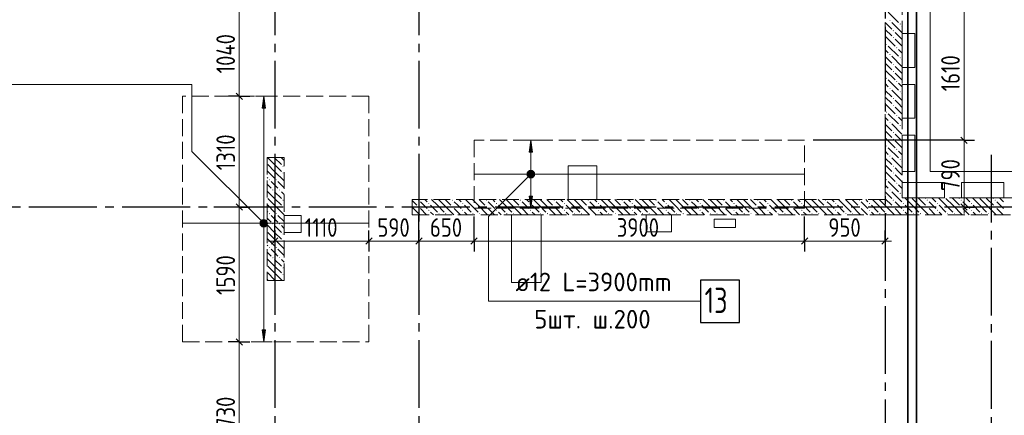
# Model space of a CAD drawing. Header units: millimetres. Extents: x 0 to 36258, y 0 to 42000.
# Tile 12 of 15: x 11614 to 23229, y 29012 to 33685. Entities that reach past the tile are written whole.
import ezdxf

# ---------------------------------------------------------------- set-up
doc = ezdxf.new("R2010")
doc.units = ezdxf.units.MM
doc.linetypes.add('______2', pattern=[270, 200, -70])
doc.linetypes.add('______5', pattern=[1100, 800, -100, 100, -100])
for name, color, linetype, lineweight in [('Standard', 7, 'Continuous', 25), ('ДОП Верх по У', 7, 'Continuous', 25), ('ЖБ Пилон', 180, 'Continuous', 25), ('Оси', 40, '______5', 18), ('Позиционная метка номер позиции', 7, 'Continuous', 13), ('Примечания', 7, 'Continuous', 25)]:
    doc.layers.add(name, color=color, linetype=linetype, lineweight=lineweight)
doc.layers.add('ЖБ Перекрытие верхний уровень', color=7, linetype='Continuous', lineweight=25, true_color=0xe0e0ff)
doc.layers.add('ЖБ Стена верхний уровень', color=7, linetype='Continuous', lineweight=25, true_color=0x006e00)
doc.styles.add('GOST 2.304-81', font='txt')
doc.styles.add('ISOCPEUR', font='txt')

msp = doc.modelspace()

# ---------------------------------------------------------------- hatches: boundary and pattern name
at = {"layer": 'ДОП Верх по У', "linetype": 'Continuous', "lineweight": 13, "transparency": 33554687}
for points in [[(14514, 32640), (14494, 32780), (14474, 32640)], [(17664, 32120), (17644, 32260), (17624, 32120)], [(17606, 31860), (17682, 31860), (17676, 31879)], [(17606, 31860), (17676, 31879), (17612, 31879)], [(17612, 31841), (17682, 31860), (17606, 31860)], [(17612, 31879), (17676, 31879), (17663, 31892)], [(17612, 31879), (17663, 31892), (17625, 31892)], [(17612, 31841), (17676, 31841), (17682, 31860)], [(17625, 31828), (17676, 31841), (17612, 31841)], [(17625, 31892), (17663, 31892), (17644, 31897)], [(17625, 31828), (17663, 31828), (17676, 31841)], [(17663, 31828), (17625, 31828), (17644, 31822)], [(14457, 31280), (14532, 31280), (14527, 31299)], [(14457, 31280), (14527, 31299), (14462, 31299)], [(14462, 31261), (14532, 31280), (14457, 31280)], [(14462, 31299), (14527, 31299), (14513, 31312)], [(14462, 31299), (14513, 31312), (14476, 31312)], [(14462, 31261), (14527, 31261), (14532, 31280)], [(14476, 31248), (14527, 31261), (14462, 31261)], [(14476, 31312), (14513, 31312), (14494, 31317)], [(14476, 31248), (14513, 31248), (14527, 31261)], [(14513, 31248), (14476, 31248), (14494, 31243)]]:
    msp.add_hatch(color=7, dxfattribs=at).paths.add_polyline_path(points)
for points in [[(17664, 31600), (17644, 31460), (17624, 31600)], [(14514, 30020), (14494, 29880), (14474, 30020)]]:
    msp.add_hatch(color=7, dxfattribs=at).paths.add_polyline_path(points, flags=16)
at = {"layer": 'ЖБ Пилон', "linetype": 'Continuous', "lineweight": 18, "transparency": 33554687}
for points in [[(14714, 31953), (14721, 31960), (14727, 31953), (14721, 31947)], [(14714, 31873), (14721, 31880), (14727, 31873), (14721, 31867)], [(14554, 31793), (14561, 31800), (14567, 31793), (14561, 31787)], [(14634, 31793), (14641, 31800), (14647, 31793), (14641, 31787)], [(14594, 31673), (14601, 31680), (14607, 31673), (14601, 31667)], [(14674, 31673), (14681, 31680), (14687, 31673), (14681, 31667)], [(14714, 31553), (14721, 31560), (14727, 31553), (14721, 31547)], [(14714, 31473), (14721, 31480), (14727, 31473), (14721, 31467)], [(14554, 31393), (14561, 31400), (14567, 31393), (14561, 31387)], [(14634, 31393), (14641, 31400), (14647, 31393), (14641, 31387)], [(14594, 31273), (14601, 31280), (14607, 31273), (14601, 31267)], [(14674, 31273), (14681, 31280), (14687, 31273), (14681, 31267)], [(14714, 31153), (14721, 31160), (14727, 31153), (14721, 31147)], [(14714, 31073), (14721, 31080), (14727, 31073), (14721, 31067)], [(14554, 30993), (14561, 31000), (14567, 30993), (14561, 30987)], [(14634, 30993), (14641, 31000), (14647, 30993), (14641, 30987)], [(14594, 30873), (14601, 30880), (14607, 30873), (14601, 30867)], [(14674, 30873), (14681, 30880), (14687, 30873), (14681, 30867)], [(14714, 30753), (14721, 30760), (14727, 30753), (14721, 30747)], [(14714, 30673), (14721, 30680), (14727, 30673), (14721, 30667)]]:
    msp.add_hatch(color=7, dxfattribs=at).paths.add_polyline_path(points, flags=16)
at = {"layer": 'ЖБ Стена верхний уровень', "linetype": 'Continuous', "lineweight": 18, "transparency": 33554687}
for points in [[(21874, 33673), (21881, 33680), (21887, 33673), (21881, 33667)], [(21994, 33633), (22001, 33640), (22007, 33633), (22001, 33627)], [(21914, 33553), (21921, 33560), (21927, 33553), (21921, 33547)], [(21914, 33473), (21921, 33480), (21927, 33473), (21921, 33467)], [(21834, 33393), (21841, 33400), (21847, 33393), (21841, 33387)], [(21954, 33353), (21961, 33360), (21967, 33353), (21961, 33347)], [(21874, 33273), (21881, 33280), (21887, 33273), (21881, 33267)], [(21994, 33233), (22001, 33240), (22007, 33233), (22001, 33227)], [(21914, 33153), (21921, 33160), (21927, 33153), (21921, 33147)], [(21834, 32993), (21841, 33000), (21847, 32993), (21841, 32987)], [(21914, 33073), (21921, 33080), (21927, 33073), (21921, 33067)], [(21874, 32873), (21881, 32880), (21887, 32873), (21881, 32867)], [(21954, 32953), (21961, 32960), (21967, 32953), (21961, 32947)], [(21914, 32753), (21921, 32760), (21927, 32753), (21921, 32747)], [(21994, 32833), (22001, 32840), (22007, 32833), (22001, 32827)], [(21914, 32673), (21921, 32680), (21927, 32673), (21921, 32667)], [(21834, 32593), (21841, 32600), (21847, 32593), (21841, 32587)], [(21954, 32553), (21961, 32560), (21967, 32553), (21961, 32547)], [(21874, 32473), (21881, 32480), (21887, 32473), (21881, 32467)], [(21994, 32433), (22001, 32440), (22007, 32433), (22001, 32427)], [(21914, 32353), (21921, 32360), (21927, 32353), (21921, 32347)], [(21834, 32193), (21841, 32200), (21847, 32193), (21841, 32187)], [(21914, 32273), (21921, 32280), (21927, 32273), (21921, 32267)], [(21874, 32073), (21881, 32080), (21887, 32073), (21881, 32067)], [(21954, 32153), (21961, 32160), (21967, 32153), (21961, 32147)], [(21914, 31953), (21921, 31960), (21927, 31953), (21921, 31947)], [(21994, 32033), (22001, 32040), (22007, 32033), (22001, 32027)], [(21914, 31873), (21921, 31880), (21927, 31873), (21921, 31867)], [(21834, 31793), (21841, 31800), (21847, 31793), (21841, 31787)], [(21954, 31753), (21961, 31760), (21967, 31753), (21961, 31747)], [(21874, 31673), (21881, 31680), (21887, 31673), (21881, 31667)], [(21994, 31633), (22001, 31640), (22007, 31633), (22001, 31627)], [(16314, 31553), (16321, 31560), (16327, 31553), (16321, 31547)], [(16314, 31473), (16321, 31480), (16327, 31473), (16321, 31467)], [(16434, 31513), (16441, 31520), (16447, 31513), (16441, 31507)], [(16714, 31553), (16721, 31560), (16727, 31553), (16721, 31547)], [(16714, 31473), (16721, 31480), (16727, 31473), (16721, 31467)], [(16834, 31513), (16841, 31520), (16847, 31513), (16841, 31507)], [(17114, 31553), (17121, 31560), (17127, 31553), (17121, 31547)], [(17114, 31473), (17121, 31480), (17127, 31473), (17121, 31467)], [(17234, 31513), (17241, 31520), (17247, 31513), (17241, 31507)], [(17514, 31553), (17521, 31560), (17527, 31553), (17521, 31547)], [(17514, 31473), (17521, 31480), (17527, 31473), (17521, 31467)], [(17634, 31513), (17641, 31520), (17647, 31513), (17641, 31507)], [(17914, 31553), (17921, 31560), (17927, 31553), (17921, 31547)], [(17914, 31473), (17921, 31480), (17927, 31473), (17921, 31467)], [(18034, 31513), (18041, 31520), (18047, 31513), (18041, 31507)], [(18314, 31553), (18321, 31560), (18327, 31553), (18321, 31547)], [(18314, 31473), (18321, 31480), (18327, 31473), (18321, 31467)], [(18434, 31513), (18441, 31520), (18447, 31513), (18441, 31507)], [(18714, 31553), (18721, 31560), (18727, 31553), (18721, 31547)], [(18714, 31473), (18721, 31480), (18727, 31473), (18721, 31467)], [(18834, 31513), (18841, 31520), (18847, 31513), (18841, 31507)], [(19114, 31553), (19121, 31560), (19127, 31553), (19121, 31547)], [(19114, 31473), (19121, 31480), (19127, 31473), (19121, 31467)], [(19234, 31513), (19241, 31520), (19247, 31513), (19241, 31507)], [(19514, 31553), (19521, 31560), (19527, 31553), (19521, 31547)], [(19514, 31473), (19521, 31480), (19527, 31473), (19521, 31467)], [(19634, 31513), (19641, 31520), (19647, 31513), (19641, 31507)], [(19914, 31553), (19921, 31560), (19927, 31553), (19921, 31547)], [(19914, 31473), (19921, 31480), (19927, 31473), (19921, 31467)], [(20034, 31513), (20041, 31520), (20047, 31513), (20041, 31507)], [(20314, 31553), (20321, 31560), (20327, 31553), (20321, 31547)], [(20314, 31473), (20321, 31480), (20327, 31473), (20321, 31467)], [(20434, 31513), (20441, 31520), (20447, 31513), (20441, 31507)], [(20714, 31553), (20721, 31560), (20727, 31553), (20721, 31547)], [(20714, 31473), (20721, 31480), (20727, 31473), (20721, 31467)], [(20834, 31513), (20841, 31520), (20847, 31513), (20841, 31507)], [(21114, 31553), (21121, 31560), (21127, 31553), (21121, 31547)], [(21114, 31473), (21121, 31480), (21127, 31473), (21121, 31467)], [(21234, 31513), (21241, 31520), (21247, 31513), (21241, 31507)], [(21514, 31553), (21521, 31560), (21527, 31553), (21521, 31547)], [(21514, 31473), (21521, 31480), (21527, 31473), (21521, 31467)], [(21634, 31513), (21641, 31520), (21647, 31513), (21641, 31507)], [(21914, 31553), (21921, 31560), (21927, 31553), (21921, 31547)], [(21914, 31473), (21921, 31480), (21927, 31473), (21921, 31467)], [(22034, 31513), (22041, 31520), (22047, 31513), (22041, 31507)], [(22314, 31553), (22321, 31560), (22327, 31553), (22321, 31547)], [(22314, 31473), (22321, 31480), (22327, 31473), (22321, 31467)], [(22434, 31513), (22441, 31520), (22447, 31513), (22441, 31507)], [(22714, 31553), (22721, 31560), (22727, 31553), (22721, 31547)], [(22714, 31473), (22721, 31480), (22727, 31473), (22721, 31467)], [(22834, 31513), (22841, 31520), (22847, 31513), (22841, 31507)], [(23114, 31553), (23121, 31560), (23127, 31553), (23121, 31547)], [(23114, 31473), (23121, 31480), (23127, 31473), (23121, 31467)], [(16244, 31397), (16247, 31393), (16244, 31390)], [(16434, 31433), (16441, 31440), (16447, 31433), (16441, 31427)], [(16554, 31393), (16561, 31400), (16567, 31393), (16561, 31387)], [(16634, 31393), (16641, 31400), (16647, 31393), (16641, 31387)], [(16834, 31433), (16841, 31440), (16847, 31433), (16841, 31427)], [(16954, 31393), (16961, 31400), (16967, 31393), (16961, 31387)], [(17034, 31393), (17041, 31400), (17047, 31393), (17041, 31387)], [(17234, 31433), (17241, 31440), (17247, 31433), (17241, 31427)], [(17354, 31393), (17361, 31400), (17367, 31393), (17361, 31387)], [(17434, 31393), (17441, 31400), (17447, 31393), (17441, 31387)], [(17634, 31433), (17641, 31440), (17647, 31433), (17641, 31427)], [(17754, 31393), (17761, 31400), (17767, 31393), (17761, 31387)], [(17834, 31393), (17841, 31400), (17847, 31393), (17841, 31387)], [(18034, 31433), (18041, 31440), (18047, 31433), (18041, 31427)], [(18154, 31393), (18161, 31400), (18167, 31393), (18161, 31387)], [(18234, 31393), (18241, 31400), (18247, 31393), (18241, 31387)], [(18434, 31433), (18441, 31440), (18447, 31433), (18441, 31427)], [(18554, 31393), (18561, 31400), (18567, 31393), (18561, 31387)], [(18634, 31393), (18641, 31400), (18647, 31393), (18641, 31387)], [(18834, 31433), (18841, 31440), (18847, 31433), (18841, 31427)], [(18954, 31393), (18961, 31400), (18967, 31393), (18961, 31387)], [(19034, 31393), (19041, 31400), (19047, 31393), (19041, 31387)], [(19234, 31433), (19241, 31440), (19247, 31433), (19241, 31427)], [(19354, 31393), (19361, 31400), (19367, 31393), (19361, 31387)], [(19434, 31393), (19441, 31400), (19447, 31393), (19441, 31387)], [(19634, 31433), (19641, 31440), (19647, 31433), (19641, 31427)], [(19754, 31393), (19761, 31400), (19767, 31393), (19761, 31387)], [(19834, 31393), (19841, 31400), (19847, 31393), (19841, 31387)], [(20034, 31433), (20041, 31440), (20047, 31433), (20041, 31427)], [(20154, 31393), (20161, 31400), (20167, 31393), (20161, 31387)], [(20234, 31393), (20241, 31400), (20247, 31393), (20241, 31387)], [(20434, 31433), (20441, 31440), (20447, 31433), (20441, 31427)], [(20554, 31393), (20561, 31400), (20567, 31393), (20561, 31387)], [(20634, 31393), (20641, 31400), (20647, 31393), (20641, 31387)], [(20834, 31433), (20841, 31440), (20847, 31433), (20841, 31427)], [(20954, 31393), (20961, 31400), (20967, 31393), (20961, 31387)], [(21034, 31393), (21041, 31400), (21047, 31393), (21041, 31387)], [(21234, 31433), (21241, 31440), (21247, 31433), (21241, 31427)], [(21354, 31393), (21361, 31400), (21367, 31393), (21361, 31387)], [(21434, 31393), (21441, 31400), (21447, 31393), (21441, 31387)], [(21634, 31433), (21641, 31440), (21647, 31433), (21641, 31427)], [(21754, 31393), (21761, 31400), (21767, 31393), (21761, 31387)], [(21834, 31393), (21841, 31400), (21847, 31393), (21841, 31387)], [(22034, 31433), (22041, 31440), (22047, 31433), (22041, 31427)], [(22154, 31393), (22161, 31400), (22167, 31393), (22161, 31387)], [(22234, 31393), (22241, 31400), (22247, 31393), (22241, 31387)], [(22434, 31433), (22441, 31440), (22447, 31433), (22441, 31427)], [(22554, 31393), (22561, 31400), (22567, 31393), (22561, 31387)], [(22634, 31393), (22641, 31400), (22647, 31393), (22641, 31387)], [(22834, 31433), (22841, 31440), (22847, 31433), (22841, 31427)], [(22954, 31393), (22961, 31400), (22967, 31393), (22961, 31387)], [(23034, 31393), (23041, 31400), (23047, 31393), (23041, 31387)]]:
    msp.add_hatch(color=7, dxfattribs=at).paths.add_polyline_path(points, flags=16)
at = {"layer": 'Позиционная метка номер позиции', "linetype": 'Continuous', "lineweight": 13, "transparency": 33554687}
for points in [[(17676, 31828), (17612, 31892), (17601, 31871)], [(17676, 31828), (17601, 31871), (17655, 31817)], [(17655, 31817), (17601, 31871), (17601, 31849)], [(17655, 31817), (17601, 31849), (17633, 31817)], [(17633, 31817), (17601, 31849), (17612, 31828)], [(17687, 31849), (17633, 31903), (17612, 31892)], [(17687, 31849), (17612, 31892), (17676, 31828)], [(17687, 31871), (17655, 31903), (17633, 31903)], [(17687, 31871), (17633, 31903), (17687, 31849)], [(17655, 31903), (17687, 31871), (17676, 31892)], [(14462, 31248), (14506, 31323), (14451, 31269)], [(14451, 31269), (14506, 31323), (14483, 31323)], [(14451, 31269), (14483, 31323), (14451, 31291)], [(14451, 31291), (14483, 31323), (14462, 31312)], [(14462, 31248), (14526, 31312), (14506, 31323)], [(14483, 31237), (14526, 31312), (14462, 31248)], [(14483, 31237), (14538, 31291), (14526, 31312)], [(14506, 31237), (14538, 31291), (14483, 31237)], [(14506, 31237), (14538, 31269), (14538, 31291)], [(14538, 31269), (14506, 31237), (14526, 31248)]]:
    msp.add_hatch(color=7, dxfattribs=at).paths.add_polyline_path(points)

# ---------------------------------------------------------------- linework, layer by layer
at = {"layer": 'Standard', "color": 7, "linetype": 'Continuous', "lineweight": 13, "transparency": 33554687}
for p, q in [((14204, 32780), (14204, 33820)), ((22754, 32260), (22754, 33870)), ((14204, 31470), (14204, 32780)), ((14204, 29880), (14204, 31470)), ((22754, 31470), (22754, 31395)), ((14624, 31070), (14549, 31070)), ((15734, 31070), (14624, 31070)), ((16324, 31070), (15734, 31070)), ((16974, 31070), (16324, 31070)), ((20874, 31070), (16974, 31070)), ((21824, 31070), (20874, 31070)), ((21824, 31070), (21899, 31070)), ((14204, 28150), (14204, 29880))]:
    msp.add_line(p, q, dxfattribs=at)
at = {"layer": 'Standard', "color": 251, "linetype": 'Continuous', "lineweight": -3, "true_color": 0x656565, "transparency": 33554687}
for p, q in [((14204, 32780), (14079, 32780)), ((14204, 32780), (14329, 32780)), ((14204, 32780), (14204, 32780)), ((22754, 32260), (22629, 32260)), ((22754, 32260), (22879, 32260)), ((14204, 31470), (14079, 31470)), ((14204, 31470), (14329, 31470)), ((14624, 31070), (14624, 31370)), ((22754, 31470), (22629, 31470)), ((22754, 31470), (22879, 31470)), ((22754, 31470), (22754, 31470)), ((14624, 31070), (14624, 31195)), ((15734, 31070), (15734, 31195)), ((16324, 31070), (16324, 31195)), ((16974, 31070), (16974, 31195)), ((20874, 31070), (20874, 31195)), ((21824, 31070), (21824, 31195)), ((14624, 31070), (14624, 30945)), ((15734, 31070), (15734, 30945)), ((15734, 31070), (15734, 31070)), ((16324, 31070), (16324, 30945)), ((16974, 31070), (16974, 30945)), ((20874, 31070), (20874, 30945)), ((21824, 31070), (21824, 30945)), ((21824, 31070), (21824, 31070)), ((14204, 29880), (14079, 29880)), ((14204, 29880), (14329, 29880)), ((14204, 29880), (14204, 29880))]:
    msp.add_line(p, q, dxfattribs=at)
at = {"layer": 'Standard', "color": 7, "linetype": 'Continuous', "lineweight": 25, "transparency": 33554687}
for p, q in [((14241, 32743), (14166, 32817)), ((22791, 32222), (22716, 32297)), ((14241, 31433), (14166, 31508)), ((22791, 31433), (22716, 31508)), ((14661, 31108), (14586, 31033)), ((15772, 31108), (15696, 31033)), ((16361, 31108), (16286, 31033)), ((17011, 31108), (16936, 31033)), ((20911, 31108), (20836, 31033)), ((21861, 31108), (21786, 31033)), ((14241, 29842), (14166, 29917))]:
    msp.add_line(p, q, dxfattribs=at)
at = {"layer": 'Standard', "color": 254, "linetype": 'Continuous', "lineweight": 35, "true_color": 0xc4c4ff, "transparency": 33554687}
for points in [[(7892, 16830), (22193, 16830), (22193, 38270), (7892, 38270), (7892, 16830)], [(7992, 16930), (22093, 16930), (22093, 38170), (7992, 38170), (7992, 16930)]]:
    msp.add_lwpolyline(points, dxfattribs=at)
at = {"layer": 'Standard', "color": 251, "linetype": 'Continuous', "lineweight": -3, "true_color": 0x656565, "transparency": 33554687}
for points in [[(22754, 32260), (22737, 32260), (22737, 32260), (22737, 32260), (22737, 32260), (22737, 32260), (22737, 32260), (22737, 32260), (22737, 32260), (20974, 32260)], [(14204, 31470), (14187, 31470), (14187, 31470), (14187, 31470), (14187, 31470), (14187, 31470), (14187, 31470), (14187, 31470), (14187, 31470), (14187, 31470), (14187, 31470), (14187, 31470), (14187, 31470), (13904, 31470)], [(16324, 31070), (16324, 31087), (16324, 31087), (16324, 31087), (16324, 31087), (16324, 31370)], [(16974, 31070), (16974, 31087), (16974, 31087), (16974, 31087), (16974, 31087), (16974, 31087), (16974, 31087), (16974, 31360)], [(20874, 31070), (20874, 31087), (20874, 31087), (20874, 31087), (20874, 31087), (20874, 31087), (20874, 31087), (20874, 31087), (20874, 31087), (20874, 31360)]]:
    msp.add_lwpolyline(points, dxfattribs=at)
at = {"layer": 'Standard', "color": 7, "linetype": 'Continuous', "lineweight": 13, "transparency": 33554687}
msp.add_lwpolyline([(22754, 31470), (22754, 31610), (22754, 31610), (22754, 32260)], dxfattribs=at)
at = {"layer": 'ДОП Верх по У', "color": 251, "linetype": 'Continuous', "lineweight": 13, "true_color": 0x494949, "transparency": 33554687}
for p, q in [((14494, 32780), (14394, 32780)), ((14494, 32780), (14474, 32640)), ((14514, 32640), (14494, 32780)), ((14494, 32780), (14594, 32780)), ((14494, 32780), (14494, 32780)), ((14474, 32640), (14514, 32640)), ((14494, 31310), (14494, 32640)), ((17644, 32260), (17544, 32260)), ((17644, 32260), (17624, 32120)), ((17664, 32120), (17644, 32260)), ((17644, 32260), (17744, 32260)), ((17644, 32260), (17644, 32260)), ((17624, 32120), (17664, 32120)), ((17644, 31890), (17644, 32120)), ((17606, 31860), (17606, 31860)), ((17644, 31600), (17644, 31830)), ((17682, 31860), (17682, 31860)), ((17644, 31460), (17624, 31600)), ((17624, 31600), (17664, 31600)), ((17664, 31600), (17644, 31460)), ((17644, 31460), (17544, 31460)), ((17644, 31460), (17744, 31460)), ((17644, 31460), (17644, 31460)), ((14457, 31280), (14457, 31280)), ((14494, 30020), (14494, 31250)), ((14532, 31280), (14532, 31280)), ((14494, 29880), (14474, 30020)), ((14474, 30020), (14514, 30020)), ((14514, 30020), (14494, 29880)), ((14494, 29880), (14394, 29880)), ((14494, 29880), (14594, 29880)), ((14494, 29880), (14494, 29880))]:
    msp.add_line(p, q, dxfattribs=at)
at = {"layer": 'ДОП Верх по У', "color": 7, "linetype": 'Continuous', "lineweight": 18, "transparency": 33554687}
for p, q in [((16980, 31860), (20868, 31860)), ((13540, 31280), (15728, 31280))]:
    msp.add_line(p, q, dxfattribs=at)
at = {"layer": 'ДОП Верх по У', "color": 7, "linetype": 'Continuous', "lineweight": 13, "transparency": 33554687}
msp.add_line((17444, 30360), (19530, 30360), dxfattribs=at)
at = {"layer": 'ДОП Верх по У', "color": 7, "linetype": 'Continuous', "lineweight": 25, "transparency": 33554687}
msp.add_lwpolyline([(19644, 30110), (20104, 30110), (20104, 30610), (19644, 30610), (19644, 30110)], dxfattribs=at)
at = {"layer": 'ДОП Верх по У', "color": 251, "linetype": 'Continuous', "lineweight": 13, "true_color": 0x494949, "transparency": 33554687}
for centre in [(17644, 31860), (14494, 31280)]:
    msp.add_circle(centre, 37.5, dxfattribs=at)
at = {"layer": 'ЖБ Перекрытие верхний уровень', "color": 7, "linetype": 'Continuous', "lineweight": 18, "transparency": 33554687}
for p, q in [((22354, 31890), (22354, 38500)), ((22024, 33520), (22174, 33520)), ((22024, 33120), (22024, 33520)), ((22174, 33520), (22174, 33120)), ((22174, 33120), (22024, 33120)), ((22024, 32520), (22024, 32920)), ((22024, 32920), (22174, 32920)), ((22174, 32920), (22174, 32520)), ((22174, 32520), (22024, 32520)), ((22024, 32320), (22174, 32320)), ((22024, 31890), (22024, 32320)), ((22174, 32320), (22174, 31890)), ((18424, 31960), (18084, 31960)), ((18084, 31960), (18084, 31560)), ((18424, 31560), (18424, 31960)), ((22174, 31890), (22024, 31890)), ((26324, 31890), (22354, 31890)), ((22024, 31760), (22524, 31760)), ((22024, 31580), (22024, 31760)), ((22524, 31760), (22524, 31580)), ((22724, 31580), (22724, 31760)), ((22724, 31760), (23224, 31760)), ((23224, 31760), (23224, 31580)), ((18084, 31560), (18424, 31560)), ((22524, 31580), (22024, 31580)), ((23224, 31580), (22724, 31580)), ((14934, 31370), (14734, 31370)), ((14734, 31370), (14734, 31170)), ((14934, 31170), (14934, 31370)), ((17764, 31380), (17414, 31380)), ((17414, 31380), (17414, 30580)), ((17764, 30580), (17764, 31380)), ((19304, 31380), (19004, 31380)), ((19004, 31380), (19004, 31180)), ((19304, 31180), (19304, 31380)), ((20057, 31330), (19807, 31330)), ((19807, 31330), (19807, 31230)), ((20057, 31230), (20057, 31330)), ((14734, 31170), (14934, 31170)), ((19004, 31180), (19304, 31180)), ((19807, 31230), (20057, 31230)), ((17414, 30580), (17764, 30580))]:
    msp.add_line(p, q, dxfattribs=at)
at = {"layer": 'ЖБ Пилон', "color": 253, "linetype": '______2', "lineweight": 13, "true_color": 0xa0a0a0, "transparency": 33554687}
for p, q in [((14534, 32055), (14534, 30605)), ((14734, 32055), (14534, 32055)), ((14734, 30605), (14734, 32055)), ((14534, 30605), (14734, 30605))]:
    msp.add_line(p, q, dxfattribs=at)
at = {"layer": 'ЖБ Пилон', "color": 9, "linetype": 'Continuous', "lineweight": 18, "true_color": 0xc7c7c7, "transparency": 33554687}
for p, q in [((14621, 31973), (14539, 32055)), ((14541, 31973), (14621, 31893)), ((14621, 32053), (14701, 31973)), ((14621, 31973), (14701, 31893)), ((14701, 32053), (14734, 32020)), ((14541, 31893), (14534, 31900)), ((14541, 31893), (14621, 31813)), ((14621, 31893), (14734, 31780)), ((14534, 31820), (14541, 31813)), ((14534, 31740), (14581, 31693)), ((14621, 31733), (14581, 31773)), ((14661, 31693), (14621, 31733)), ((14661, 31773), (14734, 31700)), ((14621, 31573), (14534, 31660)), ((14621, 31653), (14701, 31573)), ((14701, 31653), (14734, 31620)), ((14541, 31493), (14534, 31500)), ((14541, 31573), (14621, 31493)), ((14541, 31493), (14621, 31413)), ((14621, 31573), (14701, 31493)), ((14621, 31493), (14734, 31380)), ((14534, 31420), (14541, 31413)), ((14621, 31333), (14581, 31373)), ((14661, 31373), (14734, 31300)), ((14534, 31340), (14581, 31293)), ((14621, 31173), (14534, 31260)), ((14661, 31293), (14621, 31333)), ((14621, 31253), (14701, 31173)), ((14701, 31253), (14734, 31220)), ((14541, 31173), (14621, 31093)), ((14621, 31173), (14701, 31093)), ((14541, 31093), (14534, 31100)), ((14534, 31020), (14541, 31013)), ((14541, 31093), (14621, 31013)), ((14621, 31093), (14734, 30980)), ((14534, 30940), (14581, 30893)), ((14621, 30933), (14581, 30973)), ((14661, 30893), (14621, 30933)), ((14661, 30973), (14734, 30900)), ((14621, 30773), (14534, 30860)), ((14621, 30853), (14701, 30773)), ((14701, 30853), (14734, 30820)), ((14541, 30693), (14534, 30700)), ((14541, 30773), (14621, 30693)), ((14541, 30693), (14621, 30613)), ((14621, 30773), (14701, 30693)), ((14621, 30693), (14709, 30605)), ((14534, 30620), (14541, 30613))]:
    msp.add_line(p, q, dxfattribs=at)
at = {"layer": 'ЖБ Стена верхний уровень', "color": 251, "linetype": '______2', "lineweight": 13, "true_color": 0x656565, "transparency": 33554687}
for p, q in [((21824, 37970), (21824, 31560)), ((22024, 31580), (22024, 37970)), ((21824, 31560), (16244, 31560)), ((16244, 31560), (16244, 31380)), ((23864, 31580), (22024, 31580)), ((16244, 31380), (21824, 31380)), ((21824, 31380), (22024, 31380)), ((22024, 31380), (23664, 31380))]:
    msp.add_line(p, q, dxfattribs=at)
at = {"layer": 'ЖБ Стена верхний уровень', "color": 9, "linetype": 'Continuous', "lineweight": 18, "true_color": 0xc7c7c7, "transparency": 33554687}
for p, q in [((21861, 33773), (21981, 33653)), ((21824, 33650), (21901, 33573)), ((21824, 33570), (21901, 33493)), ((21901, 33653), (22021, 33533)), ((22024, 33610), (22021, 33613)), ((21824, 33490), (21941, 33373)), ((21981, 33493), (21941, 33533)), ((21941, 33453), (22024, 33370)), ((22021, 33453), (21981, 33493)), ((21861, 33373), (21981, 33253)), ((21861, 33293), (21824, 33330)), ((21824, 33250), (21901, 33173)), ((21901, 33253), (22021, 33133)), ((21981, 33333), (22024, 33290)), ((21824, 33170), (21901, 33093)), ((21981, 33093), (21941, 33133)), ((22024, 33210), (22021, 33213)), ((21824, 33090), (21941, 32973)), ((21941, 33053), (22024, 32970)), ((22021, 33053), (21981, 33093)), ((21861, 32893), (21824, 32930)), ((21861, 32973), (21981, 32853)), ((21981, 32933), (22024, 32890)), ((21824, 32850), (21901, 32773)), ((21824, 32770), (21901, 32693)), ((21901, 32853), (22021, 32733)), ((22024, 32810), (22021, 32813)), ((21824, 32690), (21941, 32573)), ((21981, 32693), (21941, 32733)), ((21941, 32653), (22024, 32570)), ((22021, 32653), (21981, 32693)), ((21861, 32493), (21824, 32530)), ((21861, 32573), (21981, 32453)), ((21981, 32533), (22024, 32490)), ((21824, 32450), (21901, 32373)), ((21901, 32453), (22021, 32333)), ((22024, 32410), (22021, 32413)), ((21824, 32370), (21901, 32293)), ((21824, 32290), (21941, 32173)), ((21981, 32293), (21941, 32333)), ((22021, 32253), (21981, 32293)), ((21941, 32253), (22024, 32170)), ((21861, 32093), (21824, 32130)), ((21861, 32173), (21981, 32053)), ((21981, 32133), (22024, 32090)), ((21824, 32050), (21901, 31973)), ((21824, 31970), (21901, 31893)), ((21901, 32053), (22021, 31933)), ((22024, 32010), (22021, 32013)), ((21824, 31890), (21941, 31773)), ((21981, 31893), (21941, 31933)), ((21941, 31853), (22024, 31770)), ((22021, 31853), (21981, 31893)), ((21861, 31693), (21824, 31730)), ((21861, 31773), (21981, 31653)), ((21981, 31733), (22024, 31690)), ((21824, 31650), (21901, 31573)), ((21901, 31653), (22021, 31533)), ((22024, 31610), (22021, 31613)), ((16244, 31550), (16301, 31493)), ((16381, 31493), (16341, 31533)), ((16421, 31453), (16381, 31493)), ((16394, 31560), (16421, 31533)), ((16461, 31493), (16541, 31413)), ((16541, 31493), (16474, 31560)), ((16541, 31493), (16621, 31413)), ((16554, 31560), (16621, 31493)), ((16621, 31493), (16734, 31380)), ((16634, 31560), (16701, 31493)), ((16781, 31493), (16741, 31533)), ((16821, 31453), (16781, 31493)), ((16794, 31560), (16821, 31533)), ((16861, 31493), (16941, 31413)), ((16941, 31493), (16874, 31560)), ((16941, 31493), (17021, 31413)), ((16954, 31560), (17021, 31493)), ((17021, 31493), (17134, 31380)), ((17034, 31560), (17101, 31493)), ((17181, 31493), (17141, 31533)), ((17221, 31453), (17181, 31493)), ((17194, 31560), (17221, 31533)), ((17261, 31493), (17341, 31413)), ((17341, 31493), (17274, 31560)), ((17341, 31493), (17421, 31413)), ((17354, 31560), (17421, 31493)), ((17421, 31493), (17534, 31380)), ((17434, 31560), (17501, 31493)), ((17581, 31493), (17541, 31533)), ((17621, 31453), (17581, 31493)), ((17594, 31560), (17621, 31533)), ((17661, 31493), (17741, 31413)), ((17741, 31493), (17674, 31560)), ((17741, 31493), (17821, 31413)), ((17754, 31560), (17821, 31493)), ((17821, 31493), (17934, 31380)), ((17834, 31560), (17901, 31493)), ((17981, 31493), (17941, 31533)), ((18021, 31453), (17981, 31493)), ((17994, 31560), (18021, 31533)), ((18061, 31493), (18141, 31413)), ((18141, 31493), (18074, 31560)), ((18141, 31493), (18221, 31413)), ((18154, 31560), (18221, 31493)), ((18221, 31493), (18334, 31380)), ((18234, 31560), (18301, 31493)), ((18381, 31493), (18341, 31533)), ((18421, 31453), (18381, 31493)), ((18394, 31560), (18421, 31533)), ((18461, 31493), (18541, 31413)), ((18541, 31493), (18474, 31560)), ((18541, 31493), (18621, 31413)), ((18554, 31560), (18621, 31493)), ((18621, 31493), (18734, 31380)), ((18634, 31560), (18701, 31493)), ((18781, 31493), (18741, 31533)), ((18821, 31453), (18781, 31493)), ((18794, 31560), (18821, 31533)), ((18861, 31493), (18941, 31413)), ((18941, 31493), (18874, 31560)), ((18941, 31493), (19021, 31413)), ((18954, 31560), (19021, 31493)), ((19021, 31493), (19134, 31380)), ((19034, 31560), (19101, 31493)), ((19181, 31493), (19141, 31533)), ((19221, 31453), (19181, 31493)), ((19194, 31560), (19221, 31533)), ((19261, 31493), (19341, 31413)), ((19341, 31493), (19274, 31560)), ((19341, 31493), (19421, 31413)), ((19354, 31560), (19421, 31493)), ((19421, 31493), (19534, 31380)), ((19434, 31560), (19501, 31493)), ((19581, 31493), (19541, 31533)), ((19621, 31453), (19581, 31493)), ((19594, 31560), (19621, 31533)), ((19661, 31493), (19741, 31413)), ((19741, 31493), (19674, 31560)), ((19741, 31493), (19821, 31413)), ((19754, 31560), (19821, 31493)), ((19821, 31493), (19934, 31380)), ((19834, 31560), (19901, 31493)), ((19981, 31493), (19941, 31533)), ((20021, 31453), (19981, 31493)), ((19994, 31560), (20021, 31533)), ((20061, 31493), (20141, 31413)), ((20141, 31493), (20074, 31560)), ((20141, 31493), (20221, 31413)), ((20154, 31560), (20221, 31493)), ((20221, 31493), (20334, 31380)), ((20234, 31560), (20301, 31493)), ((20381, 31493), (20341, 31533)), ((20421, 31453), (20381, 31493)), ((20394, 31560), (20421, 31533)), ((20461, 31493), (20541, 31413)), ((20541, 31493), (20474, 31560)), ((20541, 31493), (20621, 31413)), ((20554, 31560), (20621, 31493)), ((20621, 31493), (20734, 31380)), ((20634, 31560), (20701, 31493)), ((20781, 31493), (20741, 31533)), ((20821, 31453), (20781, 31493)), ((20794, 31560), (20821, 31533)), ((20861, 31493), (20941, 31413)), ((20941, 31493), (20874, 31560)), ((20941, 31493), (21021, 31413)), ((20954, 31560), (21021, 31493)), ((21021, 31493), (21134, 31380)), ((21034, 31560), (21101, 31493)), ((21181, 31493), (21141, 31533)), ((21221, 31453), (21181, 31493)), ((21194, 31560), (21221, 31533)), ((21261, 31493), (21341, 31413)), ((21341, 31493), (21274, 31560)), ((21341, 31493), (21421, 31413)), ((21354, 31560), (21421, 31493)), ((21421, 31493), (21534, 31380)), ((21434, 31560), (21501, 31493)), ((21581, 31493), (21541, 31533)), ((21621, 31453), (21581, 31493)), ((21594, 31560), (21621, 31533)), ((21661, 31493), (21741, 31413)), ((21741, 31493), (21674, 31560)), ((21741, 31493), (21821, 31413)), ((21754, 31560), (21821, 31493)), ((21821, 31493), (21824, 31490)), ((21824, 31570), (21901, 31493)), ((21824, 31490), (21934, 31380)), ((21981, 31493), (21941, 31533)), ((22021, 31453), (21981, 31493)), ((22141, 31493), (22054, 31580)), ((22061, 31493), (22141, 31413)), ((22141, 31573), (22221, 31493)), ((22141, 31493), (22221, 31413)), ((22221, 31573), (22214, 31580)), ((22221, 31573), (22301, 31493)), ((22221, 31493), (22334, 31380)), ((22294, 31580), (22301, 31573)), ((22381, 31493), (22341, 31533)), ((22374, 31580), (22421, 31533)), ((22421, 31453), (22381, 31493)), ((22541, 31493), (22454, 31580)), ((22461, 31493), (22541, 31413)), ((22541, 31573), (22621, 31493)), ((22541, 31493), (22621, 31413)), ((22621, 31573), (22614, 31580)), ((22621, 31573), (22701, 31493)), ((22621, 31493), (22734, 31380)), ((22694, 31580), (22701, 31573)), ((22781, 31493), (22741, 31533)), ((22774, 31580), (22821, 31533)), ((22821, 31453), (22781, 31493)), ((22941, 31493), (22854, 31580)), ((22861, 31493), (22941, 31413)), ((22941, 31573), (23021, 31493)), ((22941, 31493), (23021, 31413)), ((23021, 31573), (23014, 31580)), ((23021, 31573), (23101, 31493)), ((23021, 31493), (23134, 31380)), ((23094, 31580), (23101, 31573)), ((23181, 31493), (23141, 31533)), ((23174, 31580), (23221, 31533)), ((23221, 31453), (23181, 31493)), ((16244, 31470), (16334, 31380)), ((16341, 31453), (16414, 31380)), ((16461, 31413), (16494, 31380)), ((16741, 31453), (16814, 31380)), ((16861, 31413), (16894, 31380)), ((17141, 31453), (17214, 31380)), ((17261, 31413), (17294, 31380)), ((17541, 31453), (17614, 31380)), ((17661, 31413), (17694, 31380)), ((17941, 31453), (18014, 31380)), ((18061, 31413), (18094, 31380)), ((18341, 31453), (18414, 31380)), ((18461, 31413), (18494, 31380)), ((18741, 31453), (18814, 31380)), ((18861, 31413), (18894, 31380)), ((19141, 31453), (19214, 31380)), ((19261, 31413), (19294, 31380)), ((19541, 31453), (19614, 31380)), ((19661, 31413), (19694, 31380)), ((19941, 31453), (20014, 31380)), ((20061, 31413), (20094, 31380)), ((20341, 31453), (20414, 31380)), ((20461, 31413), (20494, 31380)), ((20741, 31453), (20814, 31380)), ((20861, 31413), (20894, 31380)), ((21141, 31453), (21214, 31380)), ((21261, 31413), (21294, 31380)), ((21541, 31453), (21614, 31380)), ((21661, 31413), (21694, 31380)), ((21941, 31453), (22014, 31380)), ((22061, 31413), (22094, 31380)), ((22341, 31453), (22414, 31380)), ((22461, 31413), (22494, 31380)), ((22741, 31453), (22814, 31380)), ((22861, 31413), (22894, 31380)), ((23141, 31453), (23214, 31380))]:
    msp.add_line(p, q, dxfattribs=at)
at = {"layer": 'Оси', "color": 8, "linetype": '______5', "lineweight": -3, "transparency": 33554687}
for p, q in [((21824, 39100), (21824, 14930)), ((14624, 38700), (14624, 14930)), ((16324, 38700), (16324, 14930)), ((23074, 32090), (23074, 14930)), ((26824, 31470), (3600, 31470))]:
    msp.add_line(p, q, dxfattribs=at)
at = {"layer": 'Позиционная метка номер позиции', "color": 7, "linetype": 'Continuous', "lineweight": 13, "transparency": 33554687}
for p, q in [((17612, 31892), (17612, 31892)), ((17612, 31828), (17612, 31828)), ((17676, 31892), (17676, 31892)), ((17676, 31828), (17676, 31828)), ((14462, 31312), (14462, 31312)), ((14462, 31248), (14462, 31248)), ((14526, 31312), (14526, 31312)), ((14526, 31248), (14526, 31248))]:
    msp.add_line(p, q, dxfattribs=at)
for points in [[(14494, 31280), (13646, 32129), (13646, 32920), (4921, 32920)], [(17644, 31860), (17144, 31360), (17144, 30360), (19644, 30360)]]:
    msp.add_lwpolyline(points, dxfattribs=at)
for centre in [(17644, 31860), (14494, 31280)]:
    msp.add_circle(centre, 45, dxfattribs=at)
at = {"layer": 'Примечания', "color": 7, "linetype": '______2', "lineweight": 18, "transparency": 33554687}
for p, q in [((15734, 32780), (13534, 32780)), ((13534, 32780), (13534, 29880)), ((15734, 29880), (15734, 32780)), ((20874, 32260), (16974, 32260)), ((16974, 32260), (16974, 31460)), ((20874, 31460), (20874, 32260)), ((16974, 31460), (20874, 31460)), ((13534, 29880), (15734, 29880))]:
    msp.add_line(p, q, dxfattribs=at)

# ---------------------------------------------------------------- texts
at = {"layer": 'Standard', "color": 7, "linetype": 'Continuous', "lineweight": 25, "transparency": 33554687, "char_height": 220, "attachment_point": 7, "rotation": 90, "style": 'GOST 2.304-81'}
for s, insert, width in [('1040', (14154, 33050), 625.73), ('1610', (22704, 32838), 578.85), ('1310', (14154, 31906), 563.28), ('790', (22704, 31662), 531.96), ('1590', (14154, 30433), 610.16), ('1730', (14154, 28773), 610.17)]:
    msp.add_mtext(s, dxfattribs=dict(at, insert=insert, width=width))
at = {"layer": 'Standard', "color": 7, "linetype": 'Continuous', "lineweight": 25, "transparency": 33554687, "char_height": 220, "attachment_point": 7, "style": 'GOST 2.304-81'}
for s, insert, width in [('1110', (14976, 31120), 531.97), ('590', (15834, 31120), 516.4), ('650', (16454, 31120), 516.39), ('3900', (18658, 31120), 657.05), ('950', (21154, 31120), 516.39)]:
    msp.add_mtext(s, dxfattribs=dict(at, insert=insert, width=width))
at = {"layer": 'ДОП Верх по У', "color": 7, "linetype": 'Continuous', "lineweight": 13, "transparency": 33554687, "attachment_point": 7, "style": 'ISOCPEUR'}
for s, insert, char_height, width in [('\\W0.96;ø12 L=3900mm ', (17464, 30477), 220, 2150.52), ('\\W0.75;13', (19694, 30220), 300, 472.28), ('\\W0.97;5шт. ш.200 ', (17684, 30037), 220, 1712.32)]:
    msp.add_mtext(s, dxfattribs=dict(at, insert=insert, char_height=char_height, width=width))

doc.saveas('drawing.dxf')
